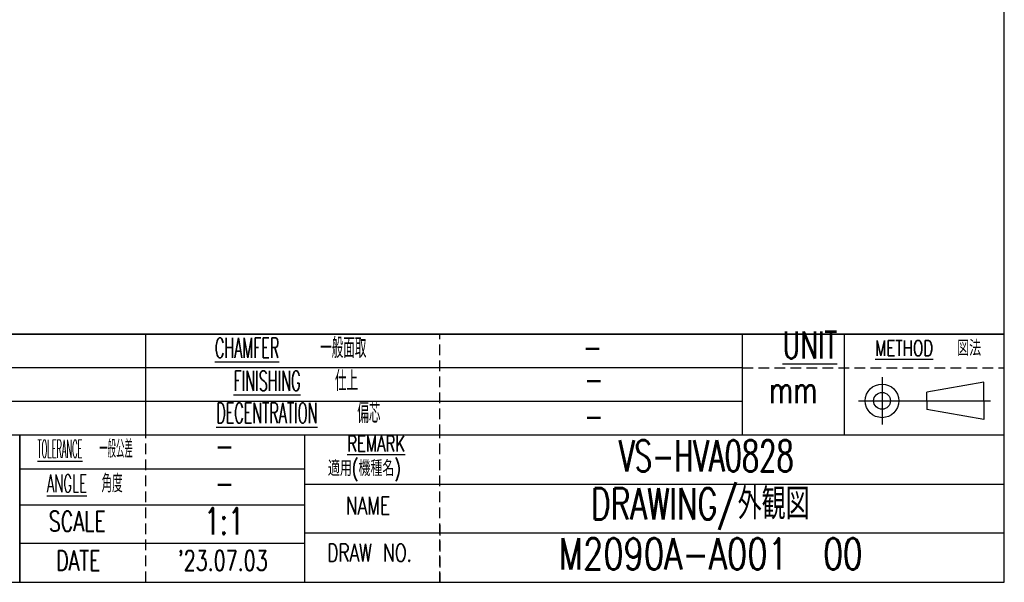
# Model space of a CAD drawing. Header units: millimetres. Extents: x 10 to 287, y 8 to 201.
# Tile 22 of 27: x 170 to 287, y 8 to 75. Entities that reach past the tile are written whole.
import ezdxf

# ---------------------------------------------------------------- set-up
doc = ezdxf.new("R2010")
doc.units = ezdxf.units.MM
doc.linetypes.add('HIDDEN', pattern=[1.905, 1.27, -0.635])
doc.layers.add('図面枠', color=9, linetype='Continuous')
doc.styles.add('SLDTEXTSTYLE10', font='TXT', dxfattribs={"width": 0.541747, "bigfont": 'bigfont'})
doc.styles.add('SLDTEXTSTYLE11', font='TXT', dxfattribs={"width": 0.648063, "bigfont": 'bigfont'})
doc.styles.add('SLDTEXTSTYLE12', font='TXT', dxfattribs={"width": 0.76077, "bigfont": 'bigfont'})
doc.styles.add('SLDTEXTSTYLE13', font='TXT', dxfattribs={"width": 0.73215, "bigfont": 'bigfont'})
doc.styles.add('SLDTEXTSTYLE2', font='TXT', dxfattribs={"width": 0.7, "bigfont": 'bigfont'})
doc.styles.add('SLDTEXTSTYLE8', font='TXT', dxfattribs={"width": 0.525, "bigfont": 'bigfont'})
doc.styles.add('SLDTEXTSTYLE9', font='TXT', dxfattribs={"width": 0.337116, "bigfont": 'bigfont'})

msp = doc.modelspace()

# ---------------------------------------------------------------- linework, layer by layer
at = {"layer": '図面枠', "color": 7}
for p, q in [((287.0089, 37.2654), (287.0143, 194.0154)), ((287, 37.2533), (109.8333, 37.2533)), ((109.8404, 37.2575), (287.0089, 37.2654)), ((184.8333, 25.2469), (184.8333, 37.2469)), ((255.8333, 25.2469), (255.8333, 37.2469)), ((267.9982, 25.2469), (267.9982, 37.2469)), ((287, 7.7533), (287, 37.2533)), ((255.8333, 33.2533), (109.8333, 33.2533)), ((272.4632, 32.1325), (272.4632, 26.5325)), ((284.5835, 31.5574), (277.787, 30.3464)), ((284.5835, 29.3325), (284.5835, 31.5574)), ((269.6632, 29.3325), (285.3835, 29.3325)), ((277.787, 29.3325), (277.787, 30.3464)), ((277.787, 29.3325), (277.787, 28.3187)), ((284.5835, 29.3325), (284.5835, 27.1076)), ((255.8333, 29.2533), (109.8333, 29.2533)), ((284.5835, 27.1076), (277.787, 28.3187)), ((287, 25.2533), (109.8333, 25.2533)), ((169.8333, 7.7533), (169.8333, 25.2533)), ((287, 25.2533), (169.8333, 25.2533)), ((169.8333, 25.2533), (169.8333, 7.7533)), ((203.7442, 7.7533), (203.7442, 25.2533)), ((169.8333, 21.2536), (203.7442, 21.2536)), ((203.7442, 19.4233), (287, 19.4233)), ((169.8333, 16.96), (203.7442, 16.96)), ((287, 13.5933), (203.7442, 13.5933)), ((203.7442, 12.3567), (169.8333, 12.3567)), ((10, 7.7533), (287, 7.7533))]:
    msp.add_line(p, q, dxfattribs=at)
at = {"layer": '図面枠', "color": 7, "linetype": 'HIDDEN'}
for p, q in [((219.8333, 25.2469), (219.8333, 37.2469)), ((255.8333, 33.2533), (287, 33.2533)), ((184.8333, 7.7533), (184.8333, 25.2533)), ((219.8333, 7.7533), (219.8333, 25.2533)), ((219.8333, 14.5867), (219.8333, 7.7533))]:
    msp.add_line(p, q, dxfattribs=at)
at = {"layer": '図面枠', "color": 7}
for radius in [2, 1]:
    msp.add_circle((272.4632, 29.3325), radius, dxfattribs=at)

# ---------------------------------------------------------------- texts
for s, insert, char_height, attachment_point, style in [('\\LUNIT', (263.8735, 37.5693), 3.2, 2, 'SLDTEXTSTYLE2'), ('\\LCHAMFER', (196.8929, 36.8173), 2.38125, 2, 'SLDTEXTSTYLE8'), ('一般面取', (208.3369, 36.8173), 2.38125, 2, 'SLDTEXTSTYLE8'), ('\\LMETHOD', (275.0971, 36.528), 1.85208, 2, 'SLDTEXTSTYLE2'), ('図法', (282.8332, 36.528), 1.85208, 2, 'SLDTEXTSTYLE2'), ('-', (238.0047, 37.1761), 2.9104, 2, 'SLDTEXTSTYLE2'), ('\\LFINISHING', (199.2675, 32.8927), 2.38125, 2, 'SLDTEXTSTYLE8'), ('仕上', (208.7259, 32.8927), 2.38125, 2, 'SLDTEXTSTYLE8'), ('-', (238.1482, 33.3196), 2.9104, 2, 'SLDTEXTSTYLE2'), ('mm', (261.8824, 32.2573), 3.2, 2, 'SLDTEXTSTYLE2'), ('偏芯', (211.3888, 29.0785), 2.38125, 2, 'SLDTEXTSTYLE8'), ('\\LDECENTRATION', (199.2439, 29.0785), 2.38125, 2, 'SLDTEXTSTYLE8'), ('-', (238.1482, 28.9806), 2.9104, 2, 'SLDTEXTSTYLE2'), ('\\LTOLERANCE', (174.6189, 24.6879), 2.116667, 2, 'SLDTEXTSTYLE9'), ('一般公差', (181.2884, 24.6879), 2.11667, 2, 'SLDTEXTSTYLE9'), ('\\LREMARK', (212.2584, 25.168), 1.85208, 2, 'SLDTEXTSTYLE2'), ('VS-HVA0828', (251.5583, 24.641), 3.70417, 2, 'SLDTEXTSTYLE11'), ('-', (194.193, 25.4398), 2.9104, 2, 'SLDTEXTSTYLE2'), ('適用(機種名)', (210.8512, 22.2385), 1.85208, 2, 'SLDTEXTSTYLE2'), ('\\LANGLE', (175.4364, 20.5698), 2.11667, 2, 'SLDTEXTSTYLE10'), ('角度', (180.8194, 20.5698), 2.11667, 2, 'SLDTEXTSTYLE10'), ('-', (194.193, 21.0233), 2.9104, 2, 'SLDTEXTSTYLE2'), ('DRAWING/外観図', (250.8374, 18.9377), 3.704167, 2, 'SLDTEXTSTYLE2'), ('NAME', (211.2841, 17.9285), 2.11667, 2, 'SLDTEXTSTYLE2'), ('1:1', (194.1319, 16.6229), 3.175, 2, 'SLDTEXTSTYLE2'), ('SCALE', (176.6644, 16.1981), 2.38125, 2, 'SLDTEXTSTYLE2'), ('M2090A-A001', (261.2642, 12.9859), 3.704167, 3, 'SLDTEXTSTYLE12'), ('00', (270.1313, 12.9859), 3.70417, 3, 'SLDTEXTSTYLE13'), ('DRAW NO.', (211.4695, 12.3268), 2.11667, 2, 'SLDTEXTSTYLE2'), ('DATE', (176.7804, 11.5281), 2.38125, 2, 'SLDTEXTSTYLE2'), ("'23.07.03", (193.9866, 11.5281), 2.38125, 2, 'SLDTEXTSTYLE2')]:
    msp.add_mtext(s, dxfattribs=dict(at, insert=insert, char_height=char_height, attachment_point=attachment_point, style=style))

doc.saveas('drawing.dxf')
